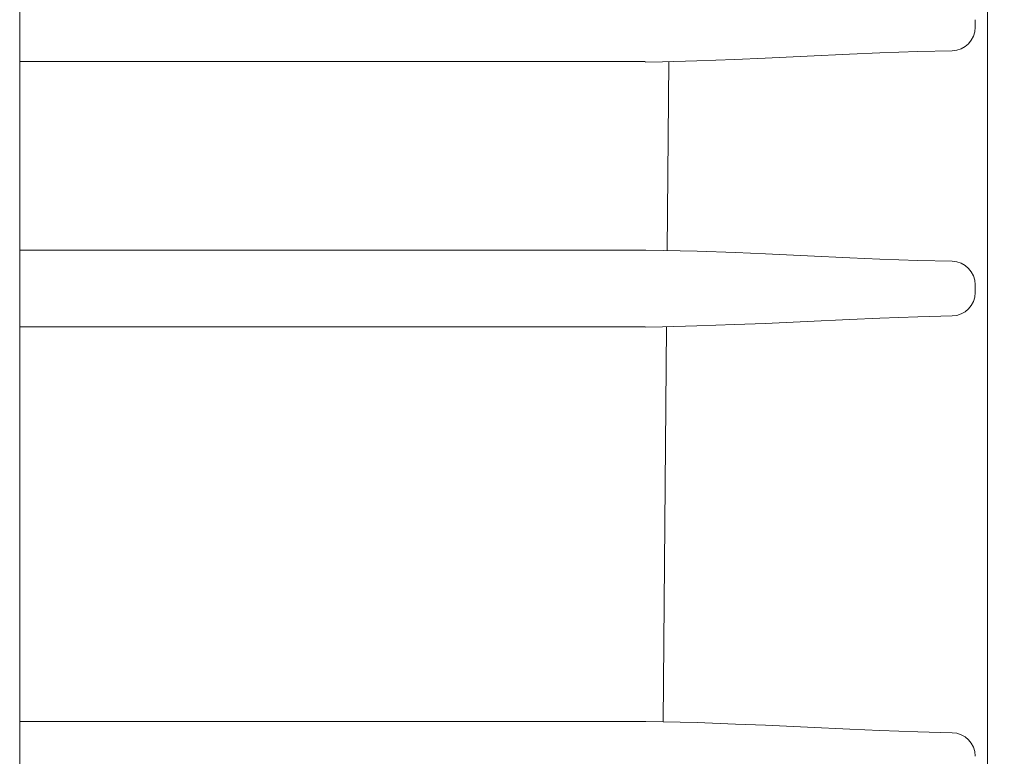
# Model space of a CAD drawing. Header units: millimetres. Extents: x 451 to 766, y 63 to 285.
# Tile 18 of 37: x 554.15 to 562.5, y 209.56 to 215.81. Entities that reach past the tile are written whole.
import ezdxf

# ---------------------------------------------------------------- set-up
doc = ezdxf.new("R2010")
doc.units = ezdxf.units.MM
doc.header["$LTSCALE"] = 5.08
doc.header["$PDMODE"] = 1
doc.header["$PDSIZE"] = -2
doc.layers.get('0').update_dxf_attribs({"lineweight": 18})
doc.layers.add('Bard 66 VS', color=7, linetype='Continuous', lineweight=18)
doc.layers.add('None', color=7, linetype='Continuous', lineweight=18)
doc.styles.add('Arial', font='arial.ttf')
doc.dimstyles.new('ASME', dxfattribs={"dimtxt": 2.272868, "dimasz": 3.175, "dimexe": 3.175, "dimexo": 1.5875, "dimgap": 0, "dimtad": 0, "dimtih": 1, "dimtoh": 1, "dimdec": 0, "dimzin": 3, "dimtxsty": 'Arial', "dimblk": 'VW_FILLEDARROW', "dimcen": 0, "dimazin": 0, "dimtfac": 1, "dimtdec": 0, "dimtix": 1, "dimtofl": 0, "dimtmove": 0, "dimatfit": 0, "dimldrblk": 'VW_FILLEDARROW', "dimfxl": 1, "dimfrac": 2, "dimtolj": 1, "dimtzin": 3, "dimarcsym": 0})

# ---------------------------------------------------------------- blocks, each defined once
blk = doc.blocks.new('Gruppe-2')
at = {"color": 7, "linetype": 'Continuous', "lineweight": 15}
for p, q in [((-30.06, 1231.14), (-30.06, 1232.41)), ((-192.17, 1225.31), (-86.06, 1225.31)), ((-83.11, 1225.28), (-86.06, 1225.21))]:
    blk.add_line(p, q, dxfattribs=at)
blk.add_lwpolyline([(-83.11, 1225.28), (-77.31, 1225.42), (-70.83, 1225.65), (-65.71, 1225.88), (-58.55, 1226.21), (-51.39, 1226.55), (-46.27, 1226.77), (-39.79, 1227), (-33.99, 1227.14)], dxfattribs=at)
blk.add_arc((-34.06, 1231.14), 4, 270.992, 359.9965, dxfattribs=at)
blk = doc.blocks.new('Gruppe-3')
at = {"color": 7, "linetype": 'Continuous', "lineweight": 15}
for p, q in [((-85.95, 1193.29), (-192.17, 1193.29)), ((-83, 1193.26), (-85.95, 1193.29)), ((-30.06, 1186.14), (-30.06, 1187.41)), ((-192.17, 1180.31), (-86.06, 1180.31)), ((-83.11, 1180.29), (-86.06, 1180.21))]:
    blk.add_line(p, q, dxfattribs=at)
for points in [[(-33.99, 1191.41), (-39.78, 1191.55), (-46.24, 1191.78), (-51.35, 1192), (-58.49, 1192.34), (-65.64, 1192.67), (-70.75, 1192.89), (-77.21, 1193.12), (-83, 1193.26)], [(-83.11, 1180.29), (-77.31, 1180.43), (-70.83, 1180.66), (-65.71, 1180.88), (-58.55, 1181.21), (-51.39, 1181.55), (-46.27, 1181.77), (-39.79, 1182), (-33.99, 1182.14)]]:
    blk.add_lwpolyline(points, dxfattribs=at)
for centre, start, end in [((-34.06, 1187.41), 0.0066, 89.0049), ((-34.06, 1186.14), 270.992, 359.9965)]:
    blk.add_arc(centre, 4, start, end, dxfattribs=at)
blk = doc.blocks.new('Gruppe-4')
at = {"color": 7, "linetype": 'Continuous', "lineweight": 15}
for p, q in [((-85.95, 1113.29), (-192.17, 1113.29)), ((-83, 1113.26), (-85.95, 1113.29))]:
    blk.add_line(p, q, dxfattribs=at)
blk.add_lwpolyline([(-33.99, 1111.41), (-39.78, 1111.55), (-46.24, 1111.78), (-51.35, 1112), (-58.49, 1112.34), (-65.64, 1112.67), (-70.75, 1112.89), (-77.21, 1113.12), (-83, 1113.26)], dxfattribs=at)
blk.add_arc((-34.06, 1107.41), 4, 0.0066, 89.0049, dxfattribs=at)
blk = doc.blocks.new('Gruppe-14')
at = {"color": 7, "linetype": 'Continuous', "lineweight": 15}
for p, q in [((-192.17, 1276.84), (-192.17, 321.13)), ((-28, 321.13), (-28, 1276.84)), ((-82.31, 1193.24), (-82.03, 1225.29)), ((-83, 1113.25), (-82.42, 1180.29))]:
    blk.add_line(p, q, dxfattribs=at)
at = {"layer": 'None', "color": 7}
for name in ['Gruppe-2', 'Gruppe-3', 'Gruppe-4']:
    blk.add_blockref(name, (0, 0), dxfattribs=at)
blk = doc.blocks.new('Gruppe-20')
at = {"layer": 'None', "color": 7}
blk.add_blockref('Gruppe-14', (0, 0), dxfattribs=at)
blk = doc.blocks.new('VW_FILLEDARROW')
at = {"linetype": 'ByBlock', "lineweight": 0}
blk.add_hatch(color=0, dxfattribs=at).paths.add_polyline_path([(-0.9999, 0.2679), (0, 0), (-0.9999, -0.2679)])
at = {"layer": 'None', "color": 0, "lineweight": 5}
blk.add_lwpolyline([(-0.9999, 0.2679), (0, 0), (-0.9999, -0.2679)], close=True, dxfattribs=at)
blk = doc.blocks.new('*D29')
at = {"layer": 'Bard 66 VS', "color": 0, "lineweight": -2}
for p, q in [((562.0225, 221.1196), (578.4126, 221.1196)), ((575.2376, 217.9446), (575.2376, 197.9734)), ((575.2376, 174.2946), (575.2376, 194.2659)), ((562.4373, 171.1196), (578.4126, 171.1196))]:
    blk.add_line(p, q, dxfattribs=at)
at = {"layer": 'Defpoints', "color": 0}
for p in [(560.435, 221.1196), (575.2376, 221.1196), (560.8498, 171.1196)]:
    blk.add_point(p, dxfattribs=at)
at = {"layer": 'Bard 66 VS', "color": 0, "lineweight": -2, "xscale": 3.175, "yscale": 3.175, "zscale": 3.175}
for p, rotation in [((575.2376, 221.1196), 90), ((575.2376, 171.1196), 270)]:
    blk.add_blockref('VW_FILLEDARROW', p, dxfattribs=dict(at, rotation=rotation))
at = {"layer": 'Bard 66 VS', "color": 0, "linetype": 'Continuous', "lineweight": 18, "insert": (575.2376, 196.1196), "char_height": 2.272868, "attachment_point": 5, "style": 'Arial'}
blk.add_mtext('\\A1;pierścień', dxfattribs=at)

msp = doc.modelspace()

# ---------------------------------------------------------------- block references
at = {"layer": 'None', "color": 7, "xscale": 0.05, "yscale": 0.05, "zscale": 0.05}
msp.add_blockref('Gruppe-20', (563.7577, 154.1864), dxfattribs=at)

# ---------------------------------------------------------------- dimensions: what is measured, and where the dimension line sits
at = {"layer": 'Bard 66 VS', "color": 7, "lineweight": 18}
dim = msp.add_linear_dim(base=(575.2376, 221.1196), p1=(560.8498, 171.1196), p2=(560.435, 221.1196), angle=270, text='pierścień', dimstyle='ASME', override={"dimgap": 0.396875, "dimlfac": 20, "dimpost": '<>', "dimtxsty": 'Arial'}, dxfattribs=at)
dim.commit()
dim.dimension.update_dxf_attribs({"geometry": '*D29', "text_midpoint": (575.2376, 196.1196)})

doc.saveas('drawing.dxf')
